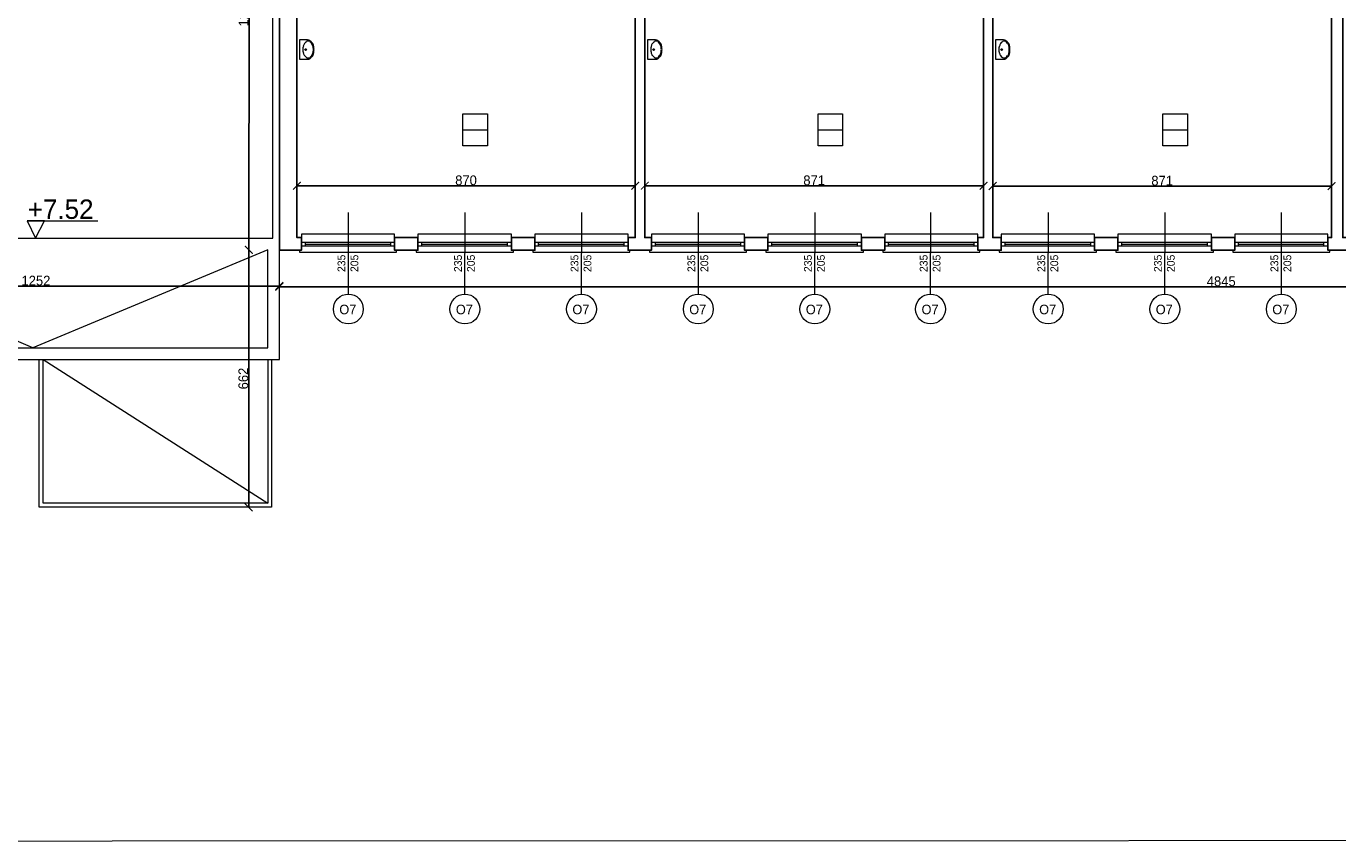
# Model space of a CAD drawing. Header units: centimetres. Extents: x -17621 to 77377, y -18613 to 66.
# Tile 144 of 173: x 46969 to 50342, y -18480 to -16382. Entities that reach past the tile are written whole.
import ezdxf

# ---------------------------------------------------------------- set-up
doc = ezdxf.new("R2010")
doc.units = ezdxf.units.CM
doc.layers.add('0-wymiarowanie rys.CAD', color=5, linetype='Continuous', lineweight=0, true_color=0x0000ff)
for name, color, linetype, lineweight in [('a_drzwi i okna', 2, 'Continuous', 0), ('a_inwentaryzacja', 141, 'Continuous', 0), ('a_wymiarowanie', 211, 'Continuous', 0), ('pomieszczenia', 191, 'Continuous', 5)]:
    doc.layers.add(name, color=color, linetype=linetype, lineweight=lineweight)
for name, color, linetype in [('PDF3_WIDOKOWA', 7, 'Continuous'), ('PDF4_A220 ŚCIANY WEWNĘTRZNE', 7, 'Continuous'), ('PDF4_A310 STOLARKA ZEWNĘTRZNA', 7, 'Continuous'), ('PDF4_A720 MEBLE', 7, 'Continuous'), ('PDF4_WIDOKOWA', 7, 'Continuous'), ('PDF5_A710 OZNACZENIA KOMUNIKACJI', 7, 'Continuous'), ('PDF5_Text', 7, 'Continuous')]:
    doc.layers.add(name, color=color, linetype=linetype)
doc.styles.add('PDF Century Gothic', font='GOTHIC.TTF')
doc.dimstyles.new('ISO-25', dxfattribs={"dimtxt": 25, "dimasz": 20, "dimexe": 0.6, "dimexo": 0.375, "dimtad": 1, "dimdec": 0, "dimtxsty": 'PDF Century Gothic', "dimblk": 'ARCHTICK', "dimcen": 2.5, "dimadec": 1, "dimazin": 0, "dimtfac": 1, "dimtdec": 0, "dimtmove": 0, "dimatfit": 3, "dimldrblk": 'ARCHTICK', "dimfxl": 2, "dimfxlon": 1, "dimarcsym": 0})

# ---------------------------------------------------------------- blocks, each defined once
blk = doc.blocks.new('_ArchTick')
at = {"color": 0, "linetype": 'ByBlock', "const_width": 0.15}
blk.add_lwpolyline([(-0.5, -0.5), (0.5, 0.5)], dxfattribs=at)
blk = doc.blocks.new('*D321')
at = {"layer": 'a_wymiarowanie', "color": 0, "lineweight": -2, "transparency": 16777216}
for p, q in [((47664.6, -16794.2), (47664.6, -16791.6)), ((47664.6, -16792.2), (48534.9, -16792.2)), ((48534.9, -16794.2), (48534.9, -16791.6))]:
    blk.add_line(p, q, dxfattribs=at)
at = {"layer": 'Defpoints', "color": 0, "transparency": 16777216}
for p in [(48534.9, -16792.2), (47664.6, -16925.9), (48534.9, -16925.9)]:
    blk.add_point(p, dxfattribs=at)
at = {"layer": 'a_wymiarowanie', "color": 0, "lineweight": -2, "transparency": 16777216, "xscale": 20, "yscale": 20, "zscale": 20, "rotation": 180}
blk.add_blockref('_ArchTick', (47664.6, -16792.2), dxfattribs=at)
at = {"layer": 'a_wymiarowanie', "color": 0, "lineweight": -2, "transparency": 16777216, "xscale": 20, "yscale": 20, "zscale": 20}
blk.add_blockref('_ArchTick', (48534.9, -16792.2), dxfattribs=at)
at = {"layer": 'a_wymiarowanie', "color": 0, "lineweight": 0, "transparency": 16777216, "insert": (48099.7, -16778.5), "char_height": 25, "attachment_point": 5, "style": 'PDF Century Gothic'}
blk.add_mtext('870', dxfattribs=at)
blk = doc.blocks.new('*D322')
at = {"layer": 'a_wymiarowanie', "color": 0, "lineweight": -2, "transparency": 16777216}
for p, q in [((48559.5, -16794.2), (48559.5, -16791.6)), ((48559.5, -16792.2), (49430.7, -16792.2)), ((49430.7, -16794.2), (49430.7, -16791.6))]:
    blk.add_line(p, q, dxfattribs=at)
at = {"layer": 'Defpoints', "color": 0, "transparency": 16777216}
for p in [(49430.7, -16792.2), (48559.5, -16925.9), (49430.7, -16925.9)]:
    blk.add_point(p, dxfattribs=at)
at = {"layer": 'a_wymiarowanie', "color": 0, "lineweight": -2, "transparency": 16777216, "xscale": 20, "yscale": 20, "zscale": 20, "rotation": 180}
blk.add_blockref('_ArchTick', (48559.5, -16792.2), dxfattribs=at)
at = {"layer": 'a_wymiarowanie', "color": 0, "lineweight": -2, "transparency": 16777216, "xscale": 20, "yscale": 20, "zscale": 20}
blk.add_blockref('_ArchTick', (49430.7, -16792.2), dxfattribs=at)
at = {"layer": 'a_wymiarowanie', "color": 0, "lineweight": 0, "transparency": 16777216, "insert": (48995.1, -16778.5), "char_height": 25, "attachment_point": 5, "style": 'PDF Century Gothic'}
blk.add_mtext('871', dxfattribs=at)
blk = doc.blocks.new('*D323')
at = {"layer": 'a_wymiarowanie', "color": 0, "lineweight": -2, "transparency": 16777216}
for p, q in [((49454.4, -16795.1), (49454.4, -16792.5)), ((49454.4, -16793.1), (50325.7, -16793.1)), ((50325.7, -16795.1), (50325.7, -16792.5))]:
    blk.add_line(p, q, dxfattribs=at)
at = {"layer": 'Defpoints', "color": 0, "transparency": 16777216}
for p in [(50325.7, -16793.1), (49454.4, -16925.9), (50325.7, -16925.9)]:
    blk.add_point(p, dxfattribs=at)
at = {"layer": 'a_wymiarowanie', "color": 0, "lineweight": -2, "transparency": 16777216, "xscale": 20, "yscale": 20, "zscale": 20, "rotation": 180}
blk.add_blockref('_ArchTick', (49454.4, -16793.1), dxfattribs=at)
at = {"layer": 'a_wymiarowanie', "color": 0, "lineweight": -2, "transparency": 16777216, "xscale": 20, "yscale": 20, "zscale": 20}
blk.add_blockref('_ArchTick', (50325.7, -16793.1), dxfattribs=at)
at = {"layer": 'a_wymiarowanie', "color": 0, "lineweight": 0, "transparency": 16777216, "insert": (49890.1, -16779.4), "char_height": 25, "attachment_point": 5, "style": 'PDF Century Gothic'}
blk.add_mtext('871', dxfattribs=at)
blk = doc.blocks.new('*D1109')
at = {"layer": '0-wymiarowanie rys.CAD', "color": 0, "linetype": 'Continuous', "lineweight": -2, "transparency": 16777216}
for p, q in [((47619.7, -17050), (47619.7, -17052.6)), ((47619.7, -17052), (52464.3, -17052)), ((52464.3, -17050), (52464.3, -17052.6))]:
    blk.add_line(p, q, dxfattribs=at)
at = {"layer": 'Defpoints', "color": 0, "linetype": 'Continuous', "transparency": 16777216}
for p in [(47619.7, -16957.3), (52464.3, -16958.1), (52464.3, -17052)]:
    blk.add_point(p, dxfattribs=at)
at = {"layer": '0-wymiarowanie rys.CAD', "color": 0, "linetype": 'Continuous', "lineweight": -2, "transparency": 16777216, "xscale": 20, "yscale": 20, "zscale": 20, "rotation": 180}
blk.add_blockref('_ArchTick', (47619.7, -17052), dxfattribs=at)
at = {"layer": '0-wymiarowanie rys.CAD', "color": 0, "linetype": 'Continuous', "lineweight": -2, "transparency": 16777216, "xscale": 20, "yscale": 20, "zscale": 20}
blk.add_blockref('_ArchTick', (52464.3, -17052), dxfattribs=at)
at = {"layer": '0-wymiarowanie rys.CAD', "color": 0, "linetype": 'Continuous', "transparency": 16777216, "insert": (50042, -17038.3), "char_height": 25, "attachment_point": 5, "style": 'PDF Century Gothic'}
blk.add_mtext('4845', dxfattribs=at)
blk = doc.blocks.new('*D1122')
at = {"layer": '0-wymiarowanie rys.CAD', "color": 0, "linetype": 'Continuous', "lineweight": -2, "transparency": 16777216}
for p, q in [((47540.7, -16957.2), (47542.4, -15733.7)), ((47544.4, -15733.7), (47541.8, -15733.7)), ((47542.7, -16957.2), (47540.1, -16957.2))]:
    blk.add_line(p, q, dxfattribs=at)
at = {"layer": 'Defpoints', "color": 0, "linetype": 'Continuous', "transparency": 16777216}
for p in [(47542.4, -15733.7), (47621.4, -15733.8), (47619.7, -16957.3)]:
    blk.add_point(p, dxfattribs=at)
at = {"layer": '0-wymiarowanie rys.CAD', "color": 0, "linetype": 'Continuous', "lineweight": -2, "transparency": 16777216, "xscale": 20, "yscale": 20, "zscale": 20}
for p, rotation in [((47542.4, -15733.7), 89.92069793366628), ((47540.7, -16957.2), 269.9206979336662)]:
    blk.add_blockref('_ArchTick', p, dxfattribs=dict(at, rotation=rotation))
at = {"layer": '0-wymiarowanie rys.CAD', "color": 0, "linetype": 'Continuous', "transparency": 16777216, "insert": (47527.8, -16345.4), "char_height": 25, "attachment_point": 5, "rotation": 89.9207, "style": 'PDF Century Gothic'}
blk.add_mtext('1223', dxfattribs=at)
blk = doc.blocks.new('*D1156')
at = {"layer": '0-wymiarowanie rys.CAD', "color": 0, "linetype": 'Continuous', "lineweight": -2, "transparency": 16777216}
for p, q in [((47542.8, -16957.3), (47540.2, -16957.3)), ((47540.8, -16957.3), (47540.8, -17619.4)), ((47542.8, -17619.4), (47540.2, -17619.4))]:
    blk.add_line(p, q, dxfattribs=at)
at = {"layer": 'Defpoints', "color": 0, "linetype": 'Continuous', "transparency": 16777216}
for p in [(47619.7, -16957.3), (47540.8, -17619.4), (47619.7, -17619.4)]:
    blk.add_point(p, dxfattribs=at)
at = {"layer": '0-wymiarowanie rys.CAD', "color": 0, "linetype": 'Continuous', "lineweight": -2, "transparency": 16777216, "xscale": 20, "yscale": 20, "zscale": 20}
for p, rotation in [((47540.8, -16957.3), 90), ((47540.8, -17619.4), 270)]:
    blk.add_blockref('_ArchTick', p, dxfattribs=dict(at, rotation=rotation))
at = {"layer": '0-wymiarowanie rys.CAD', "color": 0, "linetype": 'Continuous', "transparency": 16777216, "insert": (47527.1, -17288.3), "char_height": 25, "attachment_point": 5, "rotation": 90, "style": 'PDF Century Gothic'}
blk.add_mtext('662', dxfattribs=at)
blk = doc.blocks.new('*D1157')
at = {"layer": '0-wymiarowanie rys.CAD', "color": 0, "linetype": 'Continuous', "lineweight": -2, "transparency": 16777216}
for p, q in [((46367.5, -17052.4), (46367.5, -17049.8)), ((47619.7, -17050.4), (46367.5, -17050.4)), ((47619.7, -17052.4), (47619.7, -17049.8))]:
    blk.add_line(p, q, dxfattribs=at)
at = {"layer": 'Defpoints', "color": 0, "linetype": 'Continuous', "transparency": 16777216}
for p in [(46367.5, -17050.4), (46367.5, -17239.2), (47619.7, -17239.2)]:
    blk.add_point(p, dxfattribs=at)
at = {"layer": '0-wymiarowanie rys.CAD', "color": 0, "linetype": 'Continuous', "lineweight": -2, "transparency": 16777216, "xscale": 20, "yscale": 20, "zscale": 20, "rotation": 180}
blk.add_blockref('_ArchTick', (46367.5, -17050.4), dxfattribs=at)
at = {"layer": '0-wymiarowanie rys.CAD', "color": 0, "linetype": 'Continuous', "lineweight": -2, "transparency": 16777216, "xscale": 20, "yscale": 20, "zscale": 20}
blk.add_blockref('_ArchTick', (47619.7, -17050.4), dxfattribs=at)
at = {"layer": '0-wymiarowanie rys.CAD', "color": 0, "linetype": 'Continuous', "transparency": 16777216, "insert": (46993.6, -17036.6), "char_height": 25, "attachment_point": 5, "style": 'PDF Century Gothic'}
blk.add_mtext('1252', dxfattribs=at)

msp = doc.modelspace()

# ---------------------------------------------------------------- linework, layer by layer
at = {"layer": 'a_drzwi i okna'}
for p, q in [((47796.9, -16860.9), (47796.4, -17071.1)), ((48096.6, -16860.9), (48096.1, -17071.1)), ((48396.3, -16860.9), (48395.8, -17071.1)), ((48696.9, -16860.9), (48696.4, -17071.1)), ((48996.6, -16860.9), (48996.1, -17071.1)), ((49294.2, -16860.9), (49293.7, -17071.1)), ((49596.9, -16860.9), (49596.4, -17071.1)), ((49896.6, -16860.9), (49896.1, -17071.1)), ((50196.3, -16860.9), (50195.8, -17071.1))]:
    msp.add_line(p, q, dxfattribs=at)
for centre in [(47797.1, -17109.5), (48096.8, -17109.5), (48396.6, -17109.5), (48697.1, -17109.5), (48996.8, -17109.5), (49294.4, -17109.5), (49597.1, -17109.5), (49896.8, -17109.5), (50196.6, -17109.5)]:
    msp.add_circle(centre, 38.4, dxfattribs=at)
at = {"layer": 'a_inwentaryzacja', "lineweight": 25}
for points in [[(47749.2, -16335.8), (47664.6, -16335.8), (47664.6, -16320.6), (47619.7, -16320.6), (47619.7, -16958.1), (47676.4, -16958.1), (47676.4, -16925.9), (47664.6, -16925.9), (47664.6, -16350.2), (47749.2, -16350.2)], [(48639.9, -16335.8), (47846.4, -16335.9), (47846.4, -16350.2), (48534.9, -16350.2), (48534.9, -16925.9), (48516.3, -16925.9), (48516.3, -16958.1), (48576.4, -16958.1), (48576.4, -16925.9), (48559.5, -16925.9), (48559.5, -16350.2), (48639.9, -16350.2)], [(48737, -16350.2), (49430.7, -16350.2), (49430.7, -16925.9), (49416.3, -16925.9), (49416.3, -16958.1), (49476.4, -16958.1), (49476.4, -16925.9), (49454.4, -16925.9), (49454.4, -16350.2), (49539.9, -16350.2), (49539.9, -16335.8), (48737, -16335.9)], [(50439.9, -16335.8), (49637, -16335.9), (49637, -16350.2), (50325.7, -16350.2), (50325.7, -16925.9), (50316.3, -16925.9), (50316.3, -16958.1), (50376.4, -16958.1), (50376.4, -16925.9), (50354.4, -16925.9), (50354.4, -16350.2), (50439.9, -16350.2)], [(47916, -16925.9), (47976.1, -16925.9), (47976.1, -16958.1), (47916, -16958.1)], [(48216.6, -16925.9), (48276.7, -16925.9), (48276.7, -16958.1), (48216.6, -16958.1)], [(48816, -16925.9), (48876.1, -16925.9), (48876.1, -16958.1), (48816, -16958.1)], [(49116.6, -16925.9), (49176.7, -16925.9), (49176.7, -16958.1), (49116.6, -16958.1)], [(49716, -16925.9), (49776.1, -16925.9), (49776.1, -16958.1), (49716, -16958.1)], [(50016.6, -16925.9), (50076.7, -16925.9), (50076.7, -16958.1), (50016.6, -16958.1)]]:
    msp.add_lwpolyline(points, close=True, dxfattribs=at)
for points in [[(47976.1, -16925.9), (47916, -16925.9)], [(48276.7, -16925.9), (48216.6, -16925.9)], [(47976.1, -16958.1), (47916, -16958.1)], [(48276.7, -16958.1), (48216.6, -16958.1)], [(48876.1, -16958.1), (48816, -16958.1)], [(49176.7, -16958.1), (49116.6, -16958.1)], [(49776.1, -16958.1), (49716, -16958.1)], [(50076.7, -16958.1), (50016.6, -16958.1)]]:
    msp.add_lwpolyline(points, dxfattribs=at)
at = {"layer": 'PDF3_WIDOKOWA', "color": 7, "lineweight": 5, "true_color": 0xffffff}
msp.add_lwpolyline([(41959.3, -18480), (41959.3, -5555.6), (57648.1, -5550.6), (57648.1, -18475)], close=True, dxfattribs=at)
at = {"layer": 'PDF4_A220 ŚCIANY WEWNĘTRZNE', "lineweight": 25}
for points in [[(48876.1, -16925.9), (48816, -16925.9)], [(49176.7, -16925.9), (49116.6, -16925.9)], [(49776.1, -16925.9), (49716, -16925.9)], [(50076.7, -16925.9), (50016.6, -16925.9)]]:
    msp.add_lwpolyline(points, dxfattribs=at)
at = {"layer": 'PDF4_A310 STOLARKA ZEWNĘTRZNA', "lineweight": 5}
for points in [[(47676.4, -16916.6), (47676.4, -16958.1), (47671.3, -16958.1), (47671.3, -16963.2), (47916, -16963.2), (47921.1, -16963.2), (47921.1, -16958.1), (47916, -16958.1), (47916, -16916.6)], [(47976.1, -16916.6), (47976.1, -16958.1), (47971.1, -16958.1), (47971.1, -16963.2), (48216.6, -16963.2), (48221.7, -16963.2), (48221.7, -16958.1), (48216.6, -16958.1), (48216.6, -16916.6)], [(48276.7, -16916.6), (48276.7, -16958.1), (48271.6, -16958.1), (48271.6, -16963.2), (48516.3, -16963.2), (48521.4, -16963.2), (48521.4, -16958.1), (48516.3, -16958.1), (48516.3, -16916.6)], [(48576.4, -16916.6), (48576.4, -16958.1), (48571.3, -16958.1), (48571.3, -16963.2), (48816, -16963.2), (48821.1, -16963.2), (48821.1, -16958.1), (48816, -16958.1), (48816, -16916.6)], [(48876.1, -16916.6), (48876.1, -16958.1), (48871.1, -16958.1), (48871.1, -16963.2), (49116.6, -16963.2), (49121.7, -16963.2), (49121.7, -16958.1), (49116.6, -16958.1), (49116.6, -16916.6)], [(49176.7, -16916.6), (49176.7, -16958.1), (49171.6, -16958.1), (49171.6, -16963.2), (49416.3, -16963.2), (49421.4, -16963.2), (49421.4, -16958.1), (49416.3, -16958.1), (49416.3, -16916.6)], [(49476.4, -16916.6), (49476.4, -16958.1), (49471.3, -16958.1), (49471.3, -16963.2), (49716, -16963.2), (49721.1, -16963.2), (49721.1, -16958.1), (49716, -16958.1), (49716, -16916.6)], [(49776.1, -16916.6), (49776.1, -16958.1), (49771.1, -16958.1), (49771.1, -16963.2), (50016.6, -16963.2), (50021.7, -16963.2), (50021.7, -16958.1), (50016.6, -16958.1), (50016.6, -16916.6)], [(50076.7, -16916.6), (50076.7, -16958.1), (50071.6, -16958.1), (50071.6, -16963.2), (50316.3, -16963.2), (50321.4, -16963.2), (50321.4, -16958.1), (50316.3, -16958.1), (50316.3, -16916.6)], [(47676.4, -16937.8), (47686.6, -16937.8), (47906.7, -16937.8), (47916, -16937.8), (47916, -16948), (47906.7, -16948), (47686.6, -16948), (47676.4, -16948)], [(47976.1, -16937.8), (47986.3, -16937.8), (48206.4, -16937.8), (48216.6, -16937.8), (48216.6, -16948), (48206.4, -16948), (47986.3, -16948), (47976.1, -16948)], [(48276.7, -16937.8), (48286, -16937.8), (48506.2, -16937.8), (48516.3, -16937.8), (48516.3, -16948), (48506.2, -16948), (48286, -16948), (48276.7, -16948)], [(48576.4, -16937.8), (48586.6, -16937.8), (48806.7, -16937.8), (48816, -16937.8), (48816, -16948), (48806.7, -16948), (48586.6, -16948), (48576.4, -16948)], [(48876.1, -16937.8), (48886.3, -16937.8), (49106.4, -16937.8), (49116.6, -16937.8), (49116.6, -16948), (49106.4, -16948), (48886.3, -16948), (48876.1, -16948)], [(49176.7, -16937.8), (49186, -16937.8), (49406.2, -16937.8), (49416.3, -16937.8), (49416.3, -16948), (49406.2, -16948), (49186, -16948), (49176.7, -16948)], [(49476.4, -16937.8), (49486.6, -16937.8), (49706.7, -16937.8), (49716, -16937.8), (49716, -16948), (49706.7, -16948), (49486.6, -16948), (49476.4, -16948)], [(49776.1, -16937.8), (49786.3, -16937.8), (50006.4, -16937.8), (50016.6, -16937.8), (50016.6, -16948), (50006.4, -16948), (49786.3, -16948), (49776.1, -16948)], [(50076.7, -16937.8), (50086, -16937.8), (50306.2, -16937.8), (50316.3, -16937.8), (50316.3, -16948), (50306.2, -16948), (50086, -16948), (50076.7, -16948)]]:
    msp.add_lwpolyline(points, close=True, dxfattribs=at)
for points in [[(47686.6, -16948), (47686.6, -16937.8)], [(47686.6, -16942.9), (47906.7, -16942.9)], [(47906.7, -16948), (47906.7, -16937.8)], [(47986.3, -16948), (47986.3, -16937.8)], [(47986.3, -16942.9), (48206.4, -16942.9)], [(48206.4, -16948), (48206.4, -16937.8)], [(48286, -16948), (48286, -16937.8)], [(48286, -16942.9), (48506.2, -16942.9)], [(48506.2, -16948), (48506.2, -16937.8)], [(48586.6, -16948), (48586.6, -16937.8)], [(48586.6, -16942.9), (48806.7, -16942.9)], [(48806.7, -16948), (48806.7, -16937.8)], [(48886.3, -16948), (48886.3, -16937.8)], [(48886.3, -16942.9), (49106.4, -16942.9)], [(49106.4, -16948), (49106.4, -16937.8)], [(49186, -16948), (49186, -16937.8)], [(49186, -16942.9), (49406.2, -16942.9)], [(49406.2, -16948), (49406.2, -16937.8)], [(49486.6, -16948), (49486.6, -16937.8)], [(49486.6, -16942.9), (49706.7, -16942.9)], [(49706.7, -16948), (49706.7, -16937.8)], [(49786.3, -16948), (49786.3, -16937.8)], [(49786.3, -16942.9), (50006.4, -16942.9)], [(50006.4, -16948), (50006.4, -16937.8)], [(50086, -16948), (50086, -16937.8)], [(50086, -16942.9), (50306.2, -16942.9)], [(50306.2, -16948), (50306.2, -16937.8)]]:
    msp.add_lwpolyline(points, dxfattribs=at)
at = {"layer": 'PDF4_A720 MEBLE', "lineweight": 0}
for points in [[(47691.7, -16417.1), (47671.3, -16417.1), (47671.3, -16467.1), (47691.7, -16467.1)], [(48586.6, -16417.1), (48566.3, -16417.1), (48566.3, -16467.1), (48586.6, -16467.1)], [(49481.5, -16417.1), (49461.2, -16417.1), (49461.2, -16467.1), (49481.5, -16467.1)]]:
    msp.add_lwpolyline(points, dxfattribs=at)
for points in [[(47697.3, -16421.6, 0.138478), (47693.1, -16420.4, 0.138478), (47688.9, -16421.6)], [(48592.3, -16421.6, 0.138478), (48588.1, -16420.4, 0.138478), (48583.9, -16421.6)], [(49488.1, -16421.6, 0.138478), (49483.9, -16420.4, 0.138478), (49479.7, -16421.6)], [(47681.3, -16433, 0.068248), (47680, -16442, 0.068272), (47681.3, -16451)], [(47705.9, -16451, 0.068272), (47707.1, -16442, 0.068272), (47705.9, -16433)], [(47707.4, -16451.9, 0.068273), (47708.8, -16442, 0.068273), (47707.4, -16432.1)], [(48576.2, -16433, 0.068248), (48575, -16442, 0.068272), (48576.2, -16451)], [(48600.8, -16451, 0.068272), (48602.1, -16442, 0.068272), (48600.8, -16433)], [(48602.4, -16451.9, 0.068273), (48603.8, -16442, 0.068273), (48602.4, -16432.1)], [(49471.2, -16433, 0.068248), (49469.9, -16442, 0.068272), (49471.2, -16451)], [(49495.8, -16451, 0.068272), (49497, -16442, 0.068272), (49495.8, -16433)], [(49497.4, -16451.9, 0.068273), (49498.7, -16442, 0.068273), (49497.4, -16432.1)], [(47688.9, -16462.4, 0.138478), (47693.1, -16463.6, 0.138478), (47697.4, -16462.4)], [(48583.9, -16462.4, 0.138478), (48588.1, -16463.6, 0.138478), (48592.3, -16462.4)], [(49479.7, -16462.4, 0.138478), (49483.9, -16463.6, 0.138478), (49488.1, -16462.4)]]:
    msp.add_lwpolyline(points, format="xyb", dxfattribs=at)
for centre in [(47687.2, -16442), (48582.2, -16442), (49477.1, -16442)]:
    msp.add_circle(centre, 2.12, dxfattribs=at)
for centre, radius, start, end in [((47703.3, -16439.5), 23.3, 145.9936, 164.3902), ((47697.4, -16435.2), 15.7, 121.549, 145.9936), ((47692.3, -16428.5), 11.4, 58.4711, 90.0072), ((47689.8, -16435.2), 15.7, 34.0263, 58.4712), ((47688.1, -16435.2), 19, 34.0265, 58.471), ((47683, -16439.5), 23.3, 15.6299, 34.0264), ((47682.1, -16439.5), 26.7, 15.6298, 34.0265), ((48598.3, -16439.5), 23.3, 145.9936, 164.3902), ((48592.3, -16435.2), 15.7, 121.549, 145.9936), ((48587.3, -16428.5), 11.4, 58.4711, 90.0072), ((48584.7, -16435.2), 15.7, 34.0263, 58.4712), ((48583, -16435.2), 19, 34.0265, 58.471), ((48577.9, -16439.5), 23.3, 15.6299, 34.0264), ((48577.1, -16439.5), 26.7, 15.6298, 34.0265), ((49494.1, -16439.5), 23.3, 145.9936, 164.3902), ((49487.3, -16435.2), 15.7, 121.549, 145.9936), ((49482.2, -16428.5), 11.4, 58.4711, 90.0072), ((49478, -16435.2), 19, 34.0265, 58.471), ((49479.7, -16435.2), 15.7, 34.0263, 58.4712), ((49473.7, -16439.5), 23.3, 15.6299, 34.0264), ((49472.1, -16439.5), 26.7, 15.6298, 34.0265), ((47703.3, -16444.6), 23.3, 195.6299, 214.0264), ((47697.4, -16448.8), 15.7, 214.0263, 238.4712), ((47689.8, -16448.8), 15.7, 301.5434, 325.9882), ((47688.1, -16448.8), 19, 301.5435, 325.988), ((47683, -16444.6), 23.3, 325.9881, 344.3847), ((47682.1, -16444.6), 26.7, 325.9881, 344.3848), ((48598.3, -16444.6), 23.3, 195.6299, 214.0264), ((48592.3, -16448.8), 15.7, 214.0263, 238.4712), ((48584.7, -16448.8), 15.7, 301.5434, 325.9882), ((48583, -16448.8), 19, 301.5435, 325.988), ((48577.9, -16444.6), 23.3, 325.9881, 344.3847), ((48577.1, -16444.6), 26.7, 325.9881, 344.3848), ((49494.1, -16444.6), 23.3, 195.6299, 214.0264), ((49487.3, -16448.8), 15.7, 214.0263, 238.4712), ((49479.7, -16448.8), 15.7, 301.5434, 325.9882), ((49478, -16448.8), 19, 301.5435, 325.988), ((49473.7, -16444.6), 23.3, 325.9881, 344.3847), ((49472.1, -16444.6), 26.7, 325.9881, 344.3848), ((47692.3, -16455.6), 11.4, 270.0073, 301.5434), ((48587.3, -16455.6), 11.4, 270.0073, 301.5434), ((49482.2, -16455.6), 11.4, 270.0073, 301.5434)]:
    msp.add_arc(centre, radius, start, end, dxfattribs=at)
at = {"layer": 'PDF4_WIDOKOWA', "lineweight": 5}
for points in [[(47602.8, -15763.5), (46382.7, -15763.5), (46382.7, -16927.6), (47602.8, -16927.6)], [(47590.1, -16957.3), (46985.5, -17209.6), (46398, -16957.3), (46398, -17209.6), (47590.1, -17209.6)]]:
    msp.add_lwpolyline(points, close=True, dxfattribs=at)
for points in [[(46367.5, -16957.3), (46367.5, -17239.2), (47619.7, -17239.2), (47619.7, -16957.3)], [(47599.4, -17239.2), (47599.4, -17619.4), (47001.6, -17619.4), (47001.6, -17239.2)], [(47590.1, -17239.2), (47590.1, -17609.2), (47011.8, -17609.2), (47011.8, -17239.2), (47590.1, -17609.2)]]:
    msp.add_lwpolyline(points, dxfattribs=at)
at = {"layer": 'PDF5_A710 OZNACZENIA KOMUNIKACJI', "lineweight": 5}
msp.add_lwpolyline([(46970.7, -16882.8), (47015.6, -16882.8), (46970.7, -16882.8), (46992.7, -16927.6), (47015.6, -16882.8), (46970.7, -16882.8), (46992.7, -16927.6), (47015.6, -16882.8), (47152.8, -16882.8)], dxfattribs=at)
at = {"layer": 'pomieszczenia'}
for p, q in [((48091.9, -16648.4), (48155, -16648.4)), ((49005, -16648.4), (49068.1, -16648.4)), ((49891.8, -16648.4), (49954.9, -16648.4))]:
    msp.add_line(p, q, dxfattribs=at)
for points in [[(48091.9, -16607.2), (48155, -16607.2), (48155, -16689.5), (48091.9, -16689.5)], [(49005, -16607.2), (49068.1, -16607.2), (49068.1, -16689.5), (49005, -16689.5)], [(49891.8, -16607.2), (49954.9, -16607.2), (49954.9, -16689.5), (49891.8, -16689.5)]]:
    msp.add_lwpolyline(points, close=True, dxfattribs=at)

# ---------------------------------------------------------------- texts
at = {"layer": 'a_drzwi i okna', "char_height": 20, "attachment_point": 1, "rotation": 90, "style": 'PDF Century Gothic'}
for insert in [(47769.3, -17014.3), (48069, -17014.3), (48368.7, -17014.3), (48669.3, -17014.3), (48969, -17014.3), (49266.6, -17014.3), (49569.3, -17014.3), (49869, -17014.3), (50168.7, -17014.3)]:
    msp.add_mtext_dynamic_manual_height_columns('235\\P205', width=179.816, gutter_width=12.5, heights=[162.8], dxfattribs=dict(at, insert=insert))
at = {"layer": 'a_drzwi i okna', "char_height": 24.55, "attachment_point": 7, "style": 'PDF Century Gothic'}
for insert in [(47773.8, -17123.3), (48073.6, -17123.3), (48373.3, -17123.3), (48673.8, -17123.3), (48973.6, -17123.3), (49271.2, -17123.3), (49573.8, -17123.3), (49873.6, -17123.3), (50173.3, -17123.3)]:
    msp.add_mtext_dynamic_manual_height_columns('O7', width=220.698, gutter_width=15.3, heights=[199.8], dxfattribs=dict(at, insert=insert))
at = {"layer": 'PDF5_Text', "insert": (46972.5, -16853), "char_height": 50, "attachment_point": 4, "style": 'PDF Century Gothic'}
msp.add_mtext('+7.52', dxfattribs=at)

# ---------------------------------------------------------------- dimensions: what is measured, and where the dimension line sits
at = {"layer": '0-wymiarowanie rys.CAD', "linetype": 'Continuous'}
for p1, p2, distance, picture, middle in [((47619.6964, -16957.2753), (47621.3897, -15733.8493), 78.9983, '*D1122', (47527.791, -16345.4339)), ((47619.7, -17239.2), (46367.5, -17239.2), -188.8, '*D1157', (46993.6, -17036.6))]:
    dim = msp.add_aligned_dim(p1=p1, p2=p2, distance=distance, dimstyle='ISO-25', dxfattribs=at)
    dim.commit()
    dim.dimension.update_dxf_attribs({"geometry": picture, "text_midpoint": middle})
dim = msp.add_linear_dim(base=(47540.8, -17619.4), p1=(47619.7, -16957.3), p2=(47619.7, -17619.4), angle=90, dimstyle='ISO-25', dxfattribs=at)
dim.commit()
dim.dimension.update_dxf_attribs({"geometry": '*D1156', "text_midpoint": (47527.1, -17288.3)})
dim = msp.add_linear_dim(base=(52464.3, -17052), p1=(47619.7, -16957.3), p2=(52464.3, -16958.1), dimstyle='ISO-25', dxfattribs=at)
dim.commit()
dim.dimension.update_dxf_attribs({"geometry": '*D1109', "text_midpoint": (50042, -17038.3)})
at = {"layer": 'a_wymiarowanie', "lineweight": 0}
for base, p1, p2, picture, middle in [((48534.9, -16792.2), (47664.6, -16925.9), (48534.9, -16925.9), '*D321', (48099.7, -16778.5)), ((49430.7, -16792.2), (48559.5, -16925.9), (49430.7, -16925.9), '*D322', (48995.1, -16778.5)), ((50325.7, -16793.1), (49454.4, -16925.9), (50325.7, -16925.9), '*D323', (49890.1, -16779.4))]:
    dim = msp.add_linear_dim(base=base, p1=p1, p2=p2, dimstyle='ISO-25', dxfattribs=at)
    dim.commit()
    dim.dimension.update_dxf_attribs({"geometry": picture, "text_midpoint": middle})

doc.saveas('drawing.dxf')
